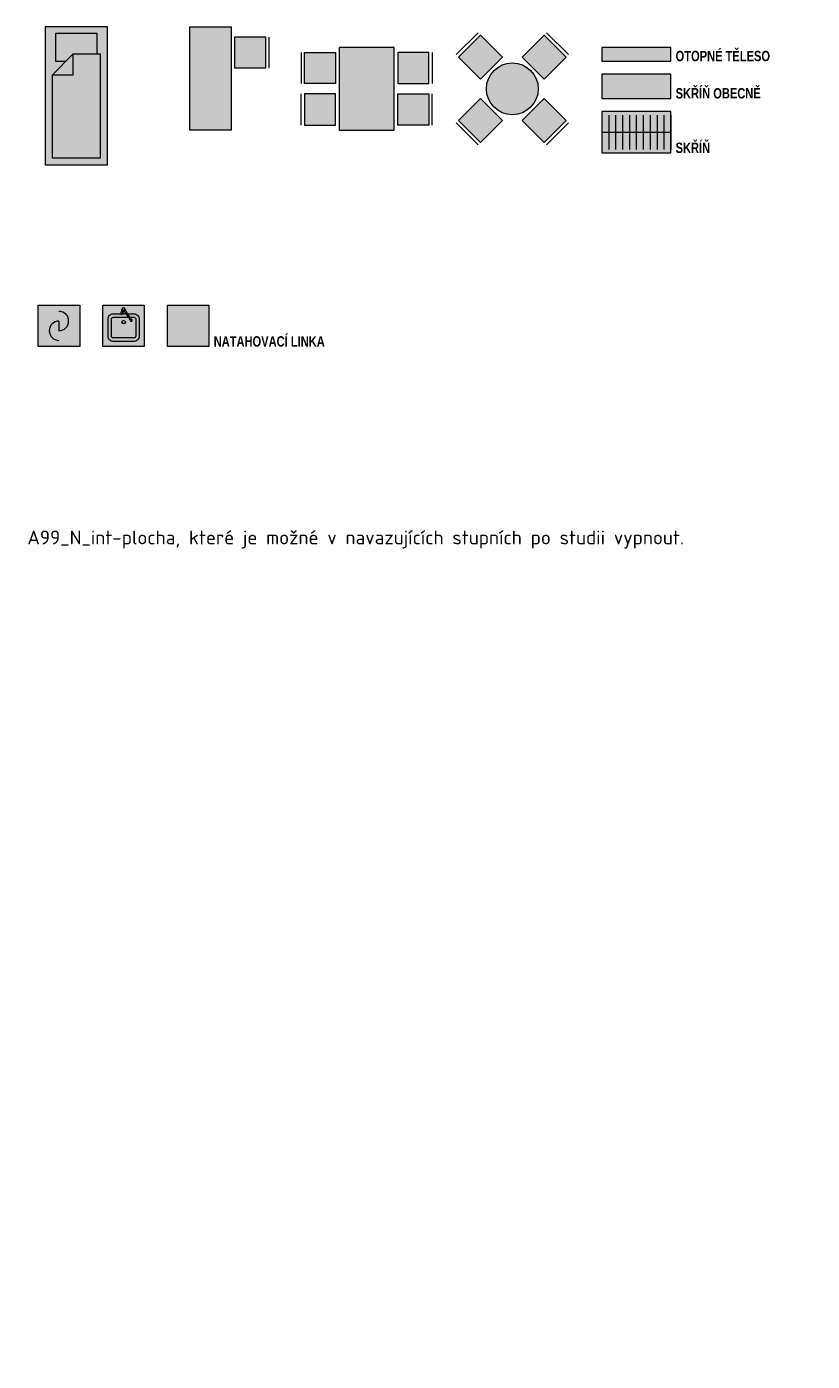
# Model space of a CAD drawing. Header units: millimetres. Extents: x -725694 to 4766210, y -2984614 to 2187451.
# Tile 240 of 256: x -326644 to -315263, y 181370 to 200704. Entities that reach past the tile are written whole.
import ezdxf
from ezdxf import colors
from ezdxf.entities.mleader import LeaderData, LeaderLine
from ezdxf.math import Vec2, Vec3

# ---------------------------------------------------------------- set-up
doc = ezdxf.new("R2010")
doc.units = ezdxf.units.MM
for name, color, linetype, lineweight in [('A99_N_int', 7, 'Continuous', 9), ('A99_N_int-plocha', 7, 'Continuous', 9), ('A99_N_leg-text', 7, 'Continuous', 9), ('A99_N_txt-popis-50', 7, 'Continuous', 9), ('A99_N_zariz', 7, 'Continuous', 9)]:
    doc.layers.add(name, color=color, linetype=linetype, lineweight=lineweight)
doc.styles.add('A99_nadpis', font='impact.ttf')
doc.styles.add('A99_popis', font='isocpeur.ttf')

# ---------------------------------------------------------------- blocks, each defined once
blk = doc.blocks.new('*U57')
at = {"layer": 'A99_N_int-plocha'}
h = blk.add_hatch(color=256, dxfattribs=at)
h.dxf.hatch_style = 1
h.paths.add_polyline_path([(0, 0), (-600, 0), (-600, 1500), (0, 1500)])
h = blk.add_hatch(color=256, dxfattribs=at)
h.dxf.hatch_style = 1
h.paths.add_polyline_path([(-1100, 602), (-1100, 152), (-650, 152), (-650, 602)])
at = {"linetype": 'Continuous'}
for p, q in [((-1150, 602), (-1150, 152)), ((-1100, 602), (-1100, 152)), ((-1100, 602), (-650, 602)), ((-650, 152), (-650, 602)), ((-1100, 152), (-650, 152))]:
    blk.add_line(p, q, dxfattribs=at)
blk.add_lwpolyline([(0, 0), (-600, 0), (-600, 1500), (0, 1500)], close=True)
blk = doc.blocks.new('*U54')
at = {"layer": 'A99_N_int-plocha'}
h = blk.add_hatch(color=256, dxfattribs=at)
h.dxf.hatch_style = 1
h.paths.add_polyline_path([(-450, -75), (-900, -75), (-900, -525), (-450, -525)])
h.paths.add_polyline_path([(450, -525), (900, -525), (900, -75), (450, -75)])
h.paths.add_polyline_path([(400, -600), (400, 0), (-400, 0), (-400, -600)])
h = blk.add_hatch(color=256, dxfattribs=at)
h.dxf.hatch_style = 1
h.paths.add_polyline_path([(-900, -1125), (-450, -1125), (-450, -675), (-900, -675)])
h.paths.add_polyline_path([(-400, -600), (-400, -1200), (400, -1200), (400, -600)])
h.paths.add_polyline_path([(900, -675), (450, -675), (450, -1125), (900, -1125)])
at = {"color": 0}
for p, q in [((-950, -75), (-950, -525)), ((950, -75), (950, -525)), ((-950, -1125), (-950, -675)), ((950, -1125), (950, -675))]:
    blk.add_line(p, q, dxfattribs=at)
for points in [[(-400, -1200), (400, -1200), (400, 0), (-400, 0)], [(-900, -75), (-450, -75), (-450, -525), (-900, -525)], [(900, -75), (450, -75), (450, -525), (900, -525)], [(-900, -1125), (-450, -1125), (-450, -675), (-900, -675)], [(900, -1125), (450, -1125), (450, -675), (900, -675)]]:
    blk.add_lwpolyline(points, close=True, dxfattribs=at)
blk = doc.blocks.new('*U40')
at = {"layer": 'A99_N_int-plocha'}
h = blk.add_hatch(color=256, dxfattribs=at)
h.dxf.hatch_style = 1
h.paths.add_polyline_path([(0, 0), (0, -200), (1000, -200), (1000, 0)])
at = {"color": 0}
blk.add_lwpolyline([(0, 0), (0, -200), (1000, -200), (1000, 0)], close=True, dxfattribs=at)
blk = doc.blocks.new('*U45')
at = {"layer": 'A99_N_int-plocha'}
h = blk.add_hatch(color=256, dxfattribs=at)
h.dxf.hatch_style = 1
h.paths.add_polyline_path([(0, 0), (0, -350), (1000, -350), (1000, 0)])
at = {"color": 0}
blk.add_lwpolyline([(0, 0), (0, -350), (1000, -350), (1000, 0)], close=True, dxfattribs=at)
blk = doc.blocks.new('*U43')
at = {"layer": 'A99_N_int-plocha'}
h = blk.add_hatch(color=256, dxfattribs=at)
h.dxf.hatch_style = 1
h.paths.add_polyline_path([(0, -600), (1000, -600), (1000, 0), (0, 0)])
at = {"color": 0}
for p, q in [((100, -50), (100, -550)), ((200, -50), (200, -550)), ((200, -50), (200, -550)), ((300, -50), (300, -550)), ((300, -50), (300, -550)), ((400, -50), (400, -550)), ((400, -50), (400, -550)), ((500, -50), (500, -550)), ((500, -50), (500, -550)), ((600, -50), (600, -550)), ((700, -50), (700, -550)), ((800, -50), (800, -550)), ((900, -50), (900, -550)), ((1000, -50), (1000, -550)), ((0, -300), (1000, -300))]:
    blk.add_line(p, q, dxfattribs=at)
blk.add_lwpolyline([(0, -600), (1000, -600), (1000, 0), (0, 0)], close=True, dxfattribs=at)
blk = doc.blocks.new('A99_int-jidelni-kul')
at = {"layer": 'A99_N_int-plocha'}
for points in [[(-460, 778), (-778, 460), (-460, 141), (-141, 460)], [(460, 778), (141, 460), (460, 141), (778, 460)], [(-375, 0, 1), (375, 0, 1)], [(-460, -141), (-778, -460), (-460, -778), (-141, -460)], [(778, -460), (460, -141), (141, -460), (460, -778)]]:
    blk.add_hatch(color=256, dxfattribs=at).paths.add_polyline_path(points)
at = {"color": 0}
for p, q in [((-495, 813), (-813, 495)), ((495, 813), (813, 495)), ((-495, -813), (-813, -495)), ((495, -813), (813, -495))]:
    blk.add_line(p, q, dxfattribs=at)
for points in [[(-141, 460), (-460, 778), (-778, 460), (-460, 141)], [(141, 460), (460, 778), (778, 460), (460, 141)], [(-141, -460), (-460, -778), (-778, -460), (-460, -141)], [(141, -460), (460, -778), (778, -460), (460, -141)]]:
    blk.add_lwpolyline(points, close=True, dxfattribs=at)
blk.add_circle((0, 0), 375, dxfattribs=at)
blk = doc.blocks.new('*U75')
at = {"layer": 'A99_N_int-plocha'}
h = blk.add_hatch(color=256, dxfattribs=at)
h.dxf.hatch_style = 1
h.paths.add_polyline_path([(0, -2000), (900, -2000), (900, 0), (0, 0)])
at = {"color": 0}
for p, q in [((100, -700), (400, -400)), ((400, -400), (400, -700)), ((400, -700), (100, -700))]:
    blk.add_line(p, q, dxfattribs=at)
blk.add_lwpolyline([(0, -2000), (900, -2000), (900, 0), (0, 0)], close=True, dxfattribs=at)
for points in [[(750, -400), (750, -100), (150, -100), (150, -500), (300, -500)], [(100, -700), (100, -1900), (800, -1900), (800, -400), (400, -400)]]:
    blk.add_lwpolyline(points, dxfattribs=at)
blk = doc.blocks.new('A99_zariz-mycka')
at = {"layer": 'A99_N_int-plocha'}
h = blk.add_hatch(color=256, dxfattribs=at)
h.dxf.hatch_style = 1
h.paths.add_polyline_path([(0, 0), (600, 0), (600, -600), (0, -600)])
at = {"color": 0}
blk.add_line((300, -230), (300, -370), dxfattribs=at)
blk.add_lwpolyline([(0, 0), (600, 0), (600, -600), (0, -600)], close=True, dxfattribs=at)
for centre, start, end in [((300, -230), 270, 90), ((300, -370), 90, 270)]:
    blk.add_arc(centre, 140, start, end, dxfattribs=at)
blk = doc.blocks.new('*U80')
at = {"layer": 'A99_N_int-plocha'}
h = blk.add_hatch(color=256, dxfattribs=at)
h.dxf.hatch_style = 1
h.paths.add_polyline_path([(0, 0), (600, 0), (600, -600), (0, -600)])
at = {"color": 0}
for p, q in [((318, -102), (385, -200)), ((402, -188), (335, -92))]:
    blk.add_line(p, q, dxfattribs=at)
blk.add_lwpolyline([(0, 0), (600, 0), (600, -600), (0, -600)], close=True, dxfattribs=at)
for points in [[(358, -125), (450, -125, -0.414214), (525, -200), (525, -450, -0.414214), (450, -525), (150, -525, -0.414214), (75, -450), (75, -200, -0.414214), (150, -125), (260, -125)], [(392, -175), (450, -175, -0.414214), (475, -200), (475, -450, -0.414214), (450, -475), (150, -475, -0.414214), (125, -450), (125, -200, -0.414214), (150, -175), (368, -175)]]:
    blk.add_lwpolyline(points, format="xyb", dxfattribs=at)
blk.add_lwpolyline([(275, -125), (333, -125)], dxfattribs=at)
blk.add_circle((300, -245), 25, dxfattribs=at)
for centre, radius, start, end in [((267, -127), 6.64, 156.1358, 332.3556), ((27, -21), 255, 336.1358, 352.2771), ((268, -126), 4.91, 187.7651, 270.7483), ((499, -248), 255, 136.2143, 152.3556), ((196, -58), 86.6, 334.5047, 356.006), ((300, -58), 20, 316.2143, 172.2771), ((299, -58), 16.2, 192.8443, 306.0708), ((365, -139), 86.6, 132.4854, 153.9867), ((168, -384), 326, 64.6983, 65.8021), ((236, -159), 100, 34.5132, 47.8811), ((289, -108), 29.3, 33.0069, 56.7492), ((418, -35), 100, 191.0262, 214.5133), ((350, -66), 29.3, 186.6463, 215.1533), ((484, -132), 100, 214.5133, 229.0157), ((302, -257), 100, 20.0108, 34.5132), ((409, -218), 13.9, 200.0108, 49.0157), ((407, -213), 7.59, 93.3242, 152.577), ((409, -217), 8.12, 242.5557, 44.6365), ((411, -218), 9.65, 313.3827, 23.638)]:
    blk.add_arc(centre, radius, start, end, dxfattribs=at)
blk = doc.blocks.new('A99_zariz-linka')
at = {"layer": 'A99_N_int-plocha'}
h = blk.add_hatch(color=256, dxfattribs=at)
h.dxf.hatch_style = 1
h.paths.add_polyline_path([(0, 0), (600, 0), (600, -600), (0, -600)])
at = {"color": 0}
blk.add_lwpolyline([(0, 0), (600, 0), (600, -600), (0, -600)], close=True, dxfattribs=at)

msp = doc.modelspace()

# ---------------------------------------------------------------- block references
at = {"layer": 'A99_N_int'}
for name, p in [('*U75', (-326374.4, 200704.5)), ('A99_int-jidelni-kul', (-319609.2, 199804.5)), ('*U54', (-321718.9, 200404.5)), ('*U40', (-318313, 200404.5)), ('*U45', (-318313, 200014.7)), ('*U43', (-318313, 199475))]:
    msp.add_blockref(name, p, dxfattribs=at)
at = {"layer": 'A99_N_int', "rotation": 180}
msp.add_blockref('*U57', (-324281.5, 200704.5), dxfattribs=at)
at = {"layer": 'A99_N_zariz'}
for name, p in [('A99_zariz-mycka', (-326475.9, 196670.3)), ('*U80', (-325539.9, 196670.3)), ('A99_zariz-linka', (-324604, 196670.3))]:
    msp.add_blockref(name, p, dxfattribs=at)

# ---------------------------------------------------------------- texts
at = {"layer": 'A99_N_leg-text'}
for s, height, style, p in [('OTOPNÉ TĚLESO', 150, 'A99_nadpis', (-317243.8, 200204.5)), ('SKŘÍŇ OBECNĚ', 150, 'A99_nadpis', (-317243.8, 199664.7)), ('SKŘÍŇ', 150, 'A99_nadpis', (-317243.8, 198875)), ('Výkresové prvky_zařizovací předměty', 500, 'A99_nadpis', (-336603.2, 197205.6)), ('NATAHOVACÍ LINKA', 150, 'A99_nadpis', (-323934.8, 196070.3)), ('Pozn.: Interiérové a zařizovací předměty mají podbarvení v samostatné hladině A99_N_int-plocha, které je možné v navazujících stupních po studii vypnout.', 200, 'A99_popis', (-336603.2, 193205.3))]:
    msp.add_text(s, height=height, dxfattribs=dict(at, style=style)).set_placement(p)
at = {"layer": 'A99_N_leg-text', "char_height": 150, "attachment_point": 1, "style": 'A99_popis'}
for s, insert in [('\\pi-300,l300,t300,450;{\\fSymbol|b0|i0|c2|p18;·^I}Pro jiné měřítko změníme příslušnou hodnotu ve vlastnostech v kolonce měřítko. Pozor na správnou hladinu při použití pro jiná měřítka.\\P{\\fSymbol|b0|i0|c2|p18;·^I}Po kliknutí na kótu se vlevo nahoře objeví rozklikávací trojúhelník, ve kterém je možné zvolit jednotlivé odkazy (šipka, kruh, tečka). Pokud chceme tedy kótu vztáhnout ke konkrétnímu místu, nikdy nekreslíme zvlášť úsečku ke kótě.\\P{\\fSymbol|b0|i0|c2|p18;·^I}Kótu je možné šířkově natahovat - například pro delší texty s P.T a U.T.', (-347808.7, 200189.3)), ('\\pi-300,l300,t300,450;{\\fSymbol|b0|i0|c2|p18;·^I}Pro jiné měřítko změníme příslušnou hodnotu ve vlastnostech v kolonce měřítko.\\P{\\fSymbol|b0|i0|c2|p18;·^I}Po kliknutí na kótu se objeví rozklikávací trojúhelník, ve kterém je možné zvolit zda chceme odkazovou čáru nebo ne. Dále se zobrazí jednotlivé šipky, přes které je možné kótu otáčet a orientovat, a také trojúhelníky, které nám posouvají čáry včetně textu.', (-347808.7, 198289.3)), ('\\pi-300,l300,t300,450;{\\fSymbol|b0|i0|c2|p18;·^I}Pro jiné měřítko zůstává šipka stejná.\\P{\\fSymbol|b0|i0|c2|p18;·^I}Po kliknutí na šipku se objeví trojúhelník, přes který je možné šipku natahovat.', (-347808.7, 196919.6)), ('\\pi-300,l300,t300,450;{\\fSymbol|b0|i0|c2|p18;·^I}Pro jiné měřítko změníme příslušnou hodnotu ve vlastnostech v kolonce měřítko.\\P{\\fSymbol|b0|i0|c2|p18;·^I}Po kliknutí na označení se objeví rozklikávací trojúhelník, ve kterém volíme orientaci \\P\\pi0,t450;textu, počet řezů a zalomení. Dále se zobrazí jednotlivé šipky, přes které se označení překlápí.', (-347808.7, 195549.9)), ('\\pi-300,l300,t300,450;{\\fSymbol|b0|i0|c2|p18;·^I}Pro jiné měřítko změníme příslušnou hodnotu ve vlastnostech v kolonce měřítko. \\P\\pi0,t450;Nikdy nezvětšujeme velikost písma!\\P\\pi-300,t300,450;{\\fSymbol|b0|i0|c2|p18;·^I}Pokud chceme mít například více odkazových čar k jednomu textu je nutné mít zaplý \\P\\pi0,t450;panel nástrojů "Multiodkaz".', (-347808.7, 194180.2)), ('\\pi-300,l300,t300,450;{\\fSymbol|b0|i0|c2|p18;·^I}Pro jiné měřítko změníme příslušnou hodnotu ve vlastnostech v kolonce měřítko.\\P{\\fSymbol|b0|i0|c2|p18;·^I}Pomocí "zarovnávátka" zarovnat dle sklonu.\\P{\\fSymbol|b0|i0|c2|p18;·^I}Nutno zvolit pro sklon zleva doprava blok _LP, pro opačný sklon _PL.\\P{\\fSymbol|b0|i0|c2|p18;·^I}Možno měnit jednotky spádu v % nebo ve °.\\P{\\fSymbol|b0|i0|c2|p18;·^I}Sklon se vypisuje automaticky a tuto hodnotu nikdy neměníme. AutoCAD správné hodnoty zobrazuje až po regeneraci výkresu, nenechte se tedy zmást. Regenerace se automaticky provádí před tiskem - nemůže se tedy stát nikdy chyba.\\P{\\fSymbol|b0|i0|c2|p18;·^I}Jinak klasika s přidaným překlápěním.', (-347808.7, 192810.5)), ('\\pi-300,l300,t300,450;{\\fSymbol|b0|i0|c2|p18;·^I}Pro jiné měřítko změníme příslušnou hodnotu ve vlastnostech v kolonce měřítko. \\P{\\fSymbol|b0|i0|c2|p18;·^I}Po kliknutí na bublinu se vlevo objeví rozklikávací trojúhelník, ve kterém je možné zvolit jednotlivé odkazy (šipka, kruh, tečka). Pokud chceme tedy odkaz vztáhnout ke konkrétnímu místu, nikdy nekreslíme zvlášť úsečku k bublině.', (-347808.7, 190465.8)), ('\\pi-300,l300,t300,450;{\\fSymbol|b0|i0|c2|p18;·^I}Pro jiné měřítko změníme příslušnou hodnotu ve vlastnostech v kolonce měřítko. \\P{\\fSymbol|b0|i0|c2|p18;·^I}Po kliknutí na bublinu se vlevo objeví rozklikávací trojúhelník, ve kterém je možné zvolit jednotlivé typy odkazů. Pokud chceme tedy odkaz vztáhnout ke konkrétnímu místu, nikdy nekreslíme zvlášť úsečku k bublině.', (-347808.7, 188823.9)), ('\\pi-300,l300,t300,450;{\\fSymbol|b0|i0|c2|p18;·^I}Pro jiné měřítko změníme příslušnou hodnotu ve vlastnostech v kolonce měřítko. \\P{\\fSymbol|b0|i0|c2|p18;·^I}Po kliknutí na bublinu se vlevo objeví rozklikávací trojúhelník, ve kterém je možné zvolit jednotlivé typy odkazů. Pokud chceme tedy bublinu vztáhnout přes konkrétní skladbu, nikdy nekreslíme zvlášť úsečku k bublině.', (-347808.7, 187181.9)), ('\\pi-300,l300,t300,450;{\\fSymbol|b0|i0|c2|p18;·^I}Pro jiné měřítko zůstává blok stejný, měníme pouze velikost textu. Pokud nebudeme \\P\\pi0,t450;chtít používat popis u dveří je možné jeho příslušnou hladinu vypnout. \\P\\pi-300,t300,450;{\\fSymbol|b0|i0|c2|p18;·^I}Po kliknutí na dveře se objeví dva rozklikávací trojúhelníky, v prvním je možné volit zda dveře mají nebo nemají prah, ve druhém volíme šířku dveří. Dále se zobrazí jednotlivé šipky, přes které je možné dveře překlápět a roztahovat. Stejně tak lze roztahovat popisovou čáru.\\P{\\fSymbol|b0|i0|c2|p18;·^I}Šířka dveří se vypisuje automaticky a tuto hodnotu nikdy neměníme. AutoCAD správné hodnoty zobrazuje až po regeneraci výkresu, nenechte se tedy zmást. Regenerace se automaticky provádí před tiskem - nemůže se tedy stát nikdy chyba.\\P{\\fSymbol|b0|i0|c2|p18;·^I}Pozn.: Blok respektuje zakreslení konstrukcí nad rovinou řezu zažité v AD. Nerespektuje, ale zakreslování dle aktuální normy.\\P{\\fSymbol|b0|i0|c2|p18;·^I}Upozornění: Blok se nesmí zrcadlit, je nutné vždy použít šipky pro překlopení. Dále je deufaultně zamknutá hladina pro popis dveří - tuto prosím odemykat pouze dočasně pokud je potřeba přepsat výšku.', (-347808.7, 185512.2))]:
    msp.add_mtext_dynamic_manual_height_columns(s, width=8378.172, gutter_width=1000, heights=[0], dxfattribs=dict(at, insert=insert))

# ---------------------------------------------------------------- leaders
at = {"layer": 'A99_N_txt-popis-50'}
ml = msp.add_multileader_mtext('Standard', dxfattribs=at)
ml.set_content('Toto je místo, které slouží pro vepsání konkrétních poznámek, popisů nebo odkazů.', color=256, style='A99_popis')
ml.set_leader_properties(color=256, linetype='ByLayer', lineweight=-1)
ml.build(insert=Vec2(0, 0))
ml.multileader.update_dxf_attribs({"text_left_attachment_type": 2, "text_right_attachment_type": 2, "dogleg_length": 3, "arrow_head_size": 150, "scale": 50})
ctx = ml.context
ctx.base_point, ctx.scale, ctx.char_height, ctx.arrow_head_size, ctx.landing_gap_size, ctx.plane_origin = Vec3(-352118, 193683.8), 50, 100, 150, 50, Vec3(-350791.7, 193644.3)
ctx.left_attachment, ctx.right_attachment = 2, 2
notes = []
notes.append((ctx, [(1, (1, 1, 0), (-352268, 193683.8), (1, 0), 150, [(0, [(-352584, 193291.4)], 0, [])])]))
ctx.mtext.insert, ctx.mtext.width, ctx.mtext.defined_height, ctx.mtext.flow_direction = Vec3(-352068, 194023.8), 1386.349, 645.7, 5
ml = msp.add_multileader_mtext('Standard', dxfattribs=at)
ml.set_content('Text, text, ...', color=256, style='A99_popis')
ml.set_leader_properties(color=256, linetype='ByLayer', lineweight=-1)
ml.build(insert=Vec2(0, 0))
ml.multileader.update_dxf_attribs({"text_left_attachment_type": 2, "text_right_attachment_type": 2, "dogleg_length": 3, "arrow_head_size": 300, "scale": 100})
ctx = ml.context
ctx.base_point, ctx.scale, ctx.char_height, ctx.arrow_head_size, ctx.landing_gap_size, ctx.plane_origin = Vec3(-349525.6, 193683.8), 100, 200, 300, 100, Vec3(-348349.3, 193644.3)
ctx.left_attachment, ctx.right_attachment = 2, 2
notes.append((ctx, [(1, (1, 1, 0), (-349825.6, 193683.8), (1, 0), 300, [(0, [(-350304, 193128.9)], 0, [])])]))
ctx.mtext.insert, ctx.mtext.width, ctx.mtext.defined_height, ctx.mtext.flow_direction = Vec3(-349425.6, 193950.4), 1451.248, 1291.4, 5
for ctx, leaders in notes:
    for number, flags, end, landing, length, lines in leaders:
        leader = LeaderData()
        leader.index, (leader.has_last_leader_line, leader.has_dogleg_vector, leader.attachment_direction) = number, flags
        leader.last_leader_point, leader.dogleg_vector, leader.dogleg_length = Vec3(end), Vec3(landing), length
        for number, points, colour, breaks in lines:
            line = LeaderLine()
            line.index, line.vertices, line.color, line.breaks = number, Vec3.list(points), colors.encode_raw_color(colour), breaks
            leader.lines.append(line)
        ctx.leaders.append(leader)

doc.saveas('drawing.dxf')
